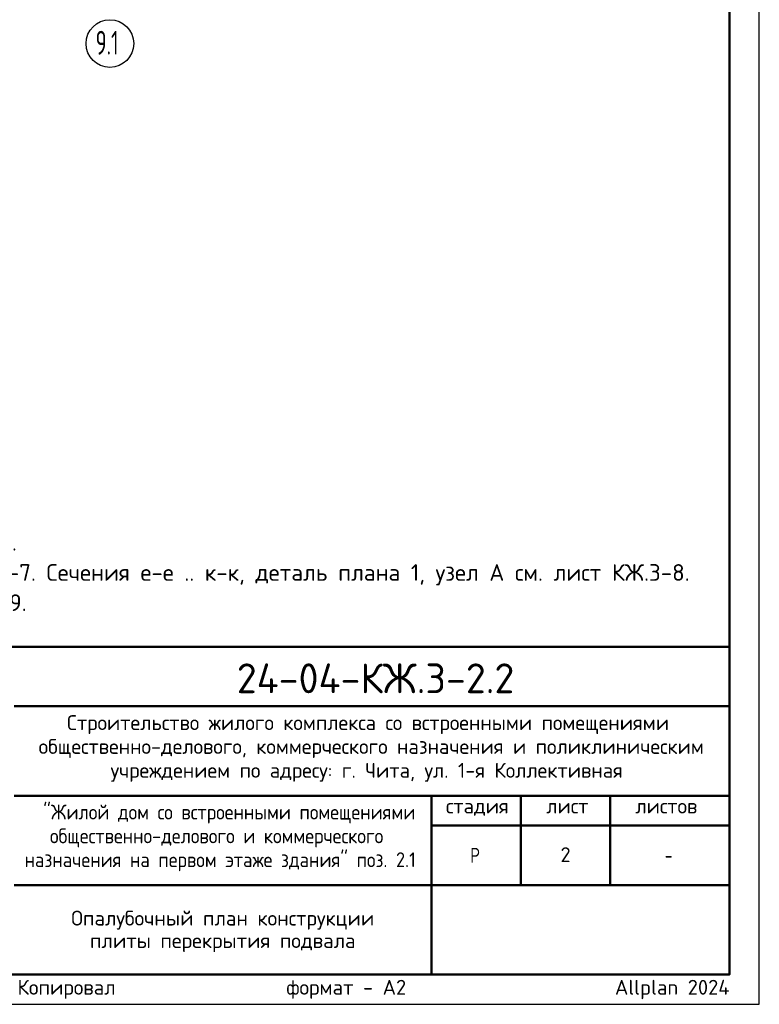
# Model space of a CAD drawing. Header units: millimetres. Extents: x 0 to 59400, y 0 to 42000.
# Tile 19 of 31: x 46994 to 59400, y 0 to 16519. Entities that reach past the tile are written whole.
import ezdxf

# ---------------------------------------------------------------- set-up
doc = ezdxf.new("R2010")
doc.units = ezdxf.units.MM
doc.linetypes.add('______5', pattern=[1100, 800, -100, 100, -100])
doc.layers.add('Standard', color=7, linetype='Continuous', lineweight=25)
doc.layers.add('Надписи', color=7, linetype='Continuous', lineweight=25)
doc.layers.add('Оси', color=7, linetype='______5', lineweight=13, true_color=0x656565)
doc.styles.add('ISOCPEUR', font='txt')

msp = doc.modelspace()

# ---------------------------------------------------------------- linework, layer by layer
at = {"layer": 'Standard', "color": 7, "linetype": 'Continuous', "lineweight": 50, "transparency": 33554687}
for p, q in [((40400, 6000), (58900, 6000)), ((46900, 5000), (58900, 5000)), ((46900, 3500), (58900, 3500)), ((53900, 2000), (53900, 3500)), ((55400, 2000), (55400, 3500)), ((56900, 2000), (56900, 3500)), ((53900, 3000), (58900, 3000)), ((46900, 2000), (58900, 2000)), ((53900, 500), (53900, 2000)), ((53900, 500), (53900, 2000))]:
    msp.add_line(p, q, dxfattribs=at)
at = {"layer": 'Standard', "color": 7, "linetype": 'Continuous', "lineweight": 25, "transparency": 33554687}
for p, q in [((58900, 500), (58900, 6000)), ((40400, 500), (58900, 500)), ((40400, 500), (58900, 500)), ((40400, 500), (58900, 500))]:
    msp.add_line(p, q, dxfattribs=at)
msp.add_lwpolyline([(0, 0), (59400, 0), (59400, 42000), (0, 42000), (0, 0)], close=True, dxfattribs=at)
at = {"layer": 'Standard', "color": 7, "linetype": 'Continuous', "lineweight": 50, "transparency": 33554687}
msp.add_lwpolyline([(2000, 41500), (58900, 41500), (58900, 500), (2000, 500), (2000, 41500)], close=True, dxfattribs=at)
at = {"layer": 'Standard', "color": 7, "linetype": 'Continuous', "lineweight": 18, "transparency": 33554687}
msp.add_lwpolyline([(58900, 41500), (2000, 41500), (2000, 6000), (58900, 6000), (58900, 41500)], dxfattribs=at)
at = {"layer": 'Standard', "color": 7, "linetype": 'Continuous', "lineweight": 13, "transparency": 33554687}
for points in [[(58900, 500), (40400, 500), (40400, 6000), (58900, 6000), (58900, 500)], [(58900, 6000), (40400, 6000), (40400, 500), (58900, 500), (58900, 6000)]]:
    msp.add_lwpolyline(points, dxfattribs=at)
at = {"layer": 'Standard', "color": 7, "linetype": 'Continuous', "lineweight": 25, "transparency": 33554687}
msp.add_lwpolyline([(58900, 6000), (40400, 6000), (40400, 500), (58900, 500), (58900, 6000)], dxfattribs=at)
at = {"layer": 'Оси', "color": 7, "linetype": 'Continuous', "lineweight": 25, "transparency": 33554687}
msp.add_circle((48507, 16119), 400, dxfattribs=at)

# ---------------------------------------------------------------- texts
at = {"layer": 'Standard', "color": 7, "linetype": 'Continuous', "lineweight": 13, "transparency": 33554687, "insert": (40400, 7891), "char_height": 280, "width": 17938.9, "attachment_point": 1, "line_spacing_factor": 1.084337}
msp.add_mtext('\\A1;{\\fISOCPEUR|i0|b0;\\H279.999995;\\W1.000000;\\C7;1. Общие указания см. листы КЖ.3-1.}\\P{\\fISOCPEUR|i0|b0;\\H279.999995;\\W1.000000;\\C7;2. Сечения а-а .. д-д см. лист КЖ.3-7. Сечения е-е .. к-к, деталь плана 1, узел А см. лист КЖ.3-8.}\\P{\\fISOCPEUR|i0|b0;\\H279.999995;\\W1.000000;\\C7;Детали плана 2 .. 6 см. лист КЖ.3-9.}\\P', dxfattribs=at)
at = {"layer": 'Standard', "color": 7, "linetype": 'Continuous', "lineweight": 50, "transparency": 33554687, "insert": (50635, 5218), "char_height": 500, "width": 5041.58, "attachment_point": 7, "style": 'ISOCPEUR'}
msp.add_mtext('\\W0.98;24-04-КЖ.3-2.2', dxfattribs=at)
at = {"layer": 'Standard', "color": 7, "linetype": 'Continuous', "lineweight": 25, "transparency": 33554687, "char_height": 250, "attachment_point": 7, "style": 'ISOCPEUR'}
for s, insert, width in [('\\W0.99;Строительство жилого комплекса со встроенными помещениями', (47788, 4533), 10343.94), ('\\W0.99;общественно-делового, коммерческого назначения и поликлиническим', (47312, 4133), 11292.27), ('\\W0.99;учреждением по адресу: г. Чита, ул. 1-я Коллективная', (48519, 3733), 8881.18), ('\\W0.90;"Жилой дом со встроенными помещениями', (47389, 3033), 6132.5), ('\\W0.90;общественно-делового и коммерческого', (47502, 2633), 5904.55), ('\\W0.99;стадия    лист     листов', (54143, 3162), 4372.59), ('\\W0.90;назначения на первом этаже здания" поз. 2.1', (47076, 2233), 6756.08), ('\\W0.80;Р', (54550, 2375), 299.85), ('\\W0.78;-', (57812, 2375), 272.01)]:
    msp.add_mtext(s, dxfattribs=dict(at, insert=insert, width=width))
at = {"layer": 'Standard', "color": 7, "linetype": 'Continuous', "lineweight": 25, "transparency": 33554687, "insert": (50400, 1571), "char_height": 250, "width": 5091.88, "attachment_point": 2, "line_spacing_factor": 0.903614}
msp.add_mtext('\\A1;{\\fISOCPEUR|i0|b0;\\H250.000000;\\W1.000000;\\C7;Опалубочный план конструкции}\\P{\\fISOCPEUR|i0|b0;\\H250.000000;\\W1.000000;\\C7;плиты перекрытия подвала}\\P', dxfattribs=at)
at = {"layer": 'Standard', "color": 8, "linetype": 'Continuous', "lineweight": 13, "transparency": 33554687, "insert": (58900, 248), "char_height": 250, "width": 11749.46, "attachment_point": 6, "style": 'ISOCPEUR'}
msp.add_mtext('\\A1;{\\fISOCPEUR|i0|b0;\\H250.000000;\\W1.000000;\\C8;Копировал                  формат - А2                      Allplan 2024}\\P', dxfattribs=at)
at = {"layer": 'Надписи', "color": 7, "linetype": 'Continuous', "lineweight": 13, "transparency": 33554687, "insert": (56150, 2510), "char_height": 250, "width": 272.22, "attachment_point": 5, "style": 'ISOCPEUR'}
msp.add_mtext('\\A1;{\\fISOCPEUR|i0|b0;\\H250.000000;\\W1.000000;\\C7;2}\\P', dxfattribs=at)
at = {"layer": 'Оси', "color": 7, "linetype": 'Continuous', "lineweight": 35, "transparency": 33554687, "insert": (48267, 15933), "char_height": 400, "width": 605.94, "attachment_point": 7, "style": 'ISOCPEUR'}
msp.add_mtext('\\W0.63;9.1', dxfattribs=at)

doc.saveas('drawing.dxf')
